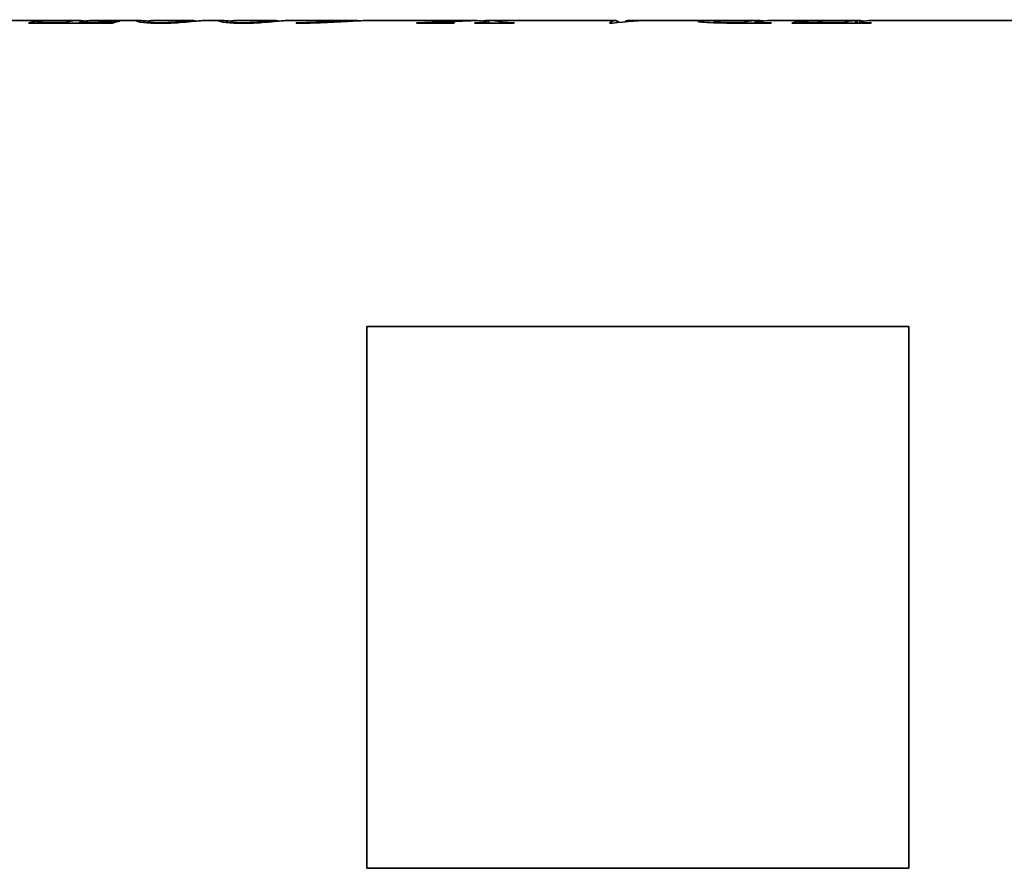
# Model space of a CAD drawing. Header units: millimetres. Extents: x 499 to 1181, y 168 to 1020.
# Tile 3 of 5: x 670 to 895, y 502 to 696. Entities that reach past the tile are written whole.
import ezdxf

# ---------------------------------------------------------------- set-up
doc = ezdxf.new("R2010")
doc.units = ezdxf.units.MM
doc.header["$LTSCALE"] = 4
doc.layers.add('Krawędzie widoczne(ISO)', color=7, linetype='Continuous', lineweight=35, true_color=0x262659)

msp = doc.modelspace()

# ---------------------------------------------------------------- linework, layer by layer
at = {"layer": 'Krawędzie widoczne(ISO)'}
for p, q in [((683.59, 696.3), (656.92, 696.3)), ((674.13, 696.18), (674.8, 696.18)), ((674.13, 695.72), (674.13, 696.18)), ((674.46, 695.72), (674.46, 696.04)), ((697.25, 696.3), (686.84, 696.3)), ((692.35, 696.18), (693.02, 696.18)), ((692.35, 696.04), (692.35, 696.18)), ((699.52, 695.75), (699.52, 696.06)), ((709.21, 696.3), (700.65, 696.3)), ((716.15, 696.3), (712.65, 696.3)), ((718.41, 695.75), (718.41, 696.06)), ((728.11, 696.3), (719.54, 696.3)), ((736.11, 696.3), (731.54, 696.3)), ((739.1, 696.26), (739.1, 696.29)), ((746.25, 696.3), (739.37, 696.3)), ((744.7, 696.08), (744.7, 696.27)), ((745.58, 696.13), (745.58, 696.3)), ((774.08, 696.3), (749.8, 696.3)), ((767.84, 695.96), (767.84, 696.1)), ((774.29, 696.28), (774.29, 696.3)), ((776.89, 695.72), (776.89, 696.29)), ((777.3, 695.72), (777.3, 696.3)), ((806.2, 696.3), (777.41, 696.3)), ((808.67, 696), (808.67, 696.12)), ((813.74, 696.3), (809.34, 696.3)), ((830.71, 696.3), (815.23, 696.3)), ((828.97, 695.78), (828.97, 696.11)), ((832.26, 696.29), (832.26, 696.3)), ((838.32, 696.3), (835.99, 696.3)), ((838.28, 695.72), (838.28, 696.3)), ((838.67, 695.72), (838.67, 696.3)), ((853.98, 696.3), (841.8, 696.3)), ((848.29, 696.15), (848.97, 696.15)), ((848.29, 695.72), (848.29, 696.15)), ((848.84, 695.72), (848.84, 696.07)), ((853.3, 696.22), (852.62, 696.22)), ((861.26, 696.3), (858.87, 696.3)), ((859.18, 696.3), (861.63, 696.3)), ((861.26, 695.72), (861.26, 696.3)), ((861.63, 695.72), (861.63, 696.3)), ((924.29, 696.3), (864.84, 696.3)), ((691.27, 695.72), (672.07, 695.72)), ((678.44, 695.85), (680.5, 695.85)), ((680.5, 695.72), (680.5, 695.85)), ((683.69, 695.85), (685.12, 695.85)), ((683.69, 695.72), (683.69, 695.85)), ((733.34, 695.74), (733.34, 695.67)), ((769.33, 695.72), (760.87, 695.72)), ((761.08, 695.72), (761.08, 695.78)), ((767.33, 695.72), (767.33, 695.87)), ((767.68, 695.72), (767.68, 695.82)), ((783.06, 695.72), (774.09, 695.72)), ((774.31, 695.72), (774.31, 695.78)), ((776.87, 695.72), (776.87, 695.9)), ((805.67, 695.66), (805.01, 695.66)), ((807.05, 695.84), (807.05, 695.95)), ((841.82, 695.72), (832.83, 695.72)), ((835.51, 695.72), (835.51, 695.85)), ((839.04, 695.72), (839.04, 695.91)), ((864.73, 695.72), (846.74, 695.72)), ((849.31, 695.72), (849.31, 695.96)), ((855.22, 695.84), (858.42, 695.84)), ((858.42, 695.72), (858.42, 695.84)), ((862.16, 695.72), (862.16, 695.91)), ((864.57, 695.78), (864.96, 695.78)), ((749.5, 626.3), (749.5, 502.3)), ((873.5, 626.3), (749.5, 626.3)), ((873.5, 502.3), (873.5, 626.3)), ((749.5, 502.3), (873.5, 502.3))]:
    msp.add_line(p, q, dxfattribs=at)
for points in [[(672.07, 695.72), (672.75, 695.93), (673.44, 696.08), (674.13, 696.18)], [(674.8, 696.18), (674.57, 696.13), (674.46, 696.09), (674.46, 696.04)], [(674.46, 696.04), (674.46, 695.98), (674.73, 695.93), (675.27, 695.89)], [(680.5, 695.85), (682.07, 696.31), (683.63, 696.42), (685.2, 696.18)], [(686.84, 696.3), (685.79, 696.3), (684.74, 696.15), (683.69, 695.85)], [(693.02, 696.18), (692.44, 696.08), (691.85, 695.93), (691.27, 695.72)], [(700.65, 696.31), (699.89, 696.31), (699.52, 696.2), (699.52, 696.06)], [(711.55, 696.25), (710.27, 696.16), (708.65, 695.97), (706.69, 695.83)], [(709.02, 696.3), (709.71, 696.32), (710.14, 696.25), (710.31, 696.15)], [(712.65, 696.3), (712.38, 696.3), (712.02, 696.29), (711.55, 696.25)], [(719.54, 696.31), (718.79, 696.31), (718.41, 696.2), (718.41, 696.06)], [(730.44, 696.25), (729.16, 696.16), (727.54, 695.97), (725.58, 695.83)], [(727.91, 696.3), (728.6, 696.32), (729.03, 696.25), (729.21, 696.15)], [(731.54, 696.3), (731.27, 696.3), (730.91, 696.29), (730.44, 696.25)], [(744.7, 696.27), (743.36, 696.26), (742.27, 696.25), (741.43, 696.25)], [(745.58, 696.3), (746.55, 696.32), (747.26, 696.29), (747.69, 696.24)], [(770.82, 696.16), (769.28, 696.09), (768.22, 696.01), (767.63, 695.94)], [(767.84, 696.1), (769.99, 696.22), (772.14, 696.29), (774.29, 696.3)], [(774.72, 696.29), (773.42, 696.27), (772.12, 696.22), (770.82, 696.16)], [(774.29, 696.3), (774.22, 696.3), (774.15, 696.3), (774.08, 696.3)], [(776.44, 696.04), (775.87, 696.17), (775.29, 696.25), (774.72, 696.29)], [(775.75, 696.17), (776.13, 696.23), (776.51, 696.27), (776.89, 696.29)], [(776.87, 695.9), (776.87, 695.92), (776.72, 695.97), (776.44, 696.04)], [(776.89, 696.29), (777.02, 696.29), (777.16, 696.29), (777.3, 696.29)], [(777.3, 696.3), (777.96, 696.31), (778.63, 696.25), (779.3, 696.13)], [(805.01, 695.66), (805.65, 696.35), (806.28, 696.48), (806.91, 696.07)], [(815.23, 696.3), (812.04, 696.3), (808.85, 696.09), (805.67, 695.66)], [(806.91, 696.07), (807.01, 696.02), (807.05, 695.97), (807.05, 695.95)], [(808.67, 696.12), (810.61, 696.26), (812.55, 696.32), (814.49, 696.3)], [(809.34, 696.3), (809.11, 696.3), (808.89, 696.24), (808.67, 696.12)], [(832.26, 696.3), (831.69, 696.3), (831.17, 696.3), (830.71, 696.3)], [(835.51, 695.85), (836.43, 696.11), (837.36, 696.26), (838.28, 696.3)], [(838.28, 696.3), (837.48, 696.3), (836.9, 696.3), (836.55, 696.3)], [(837.18, 696.3), (837.59, 696.3), (838.09, 696.3), (838.67, 696.3)], [(838.67, 696.3), (839.19, 696.3), (839.71, 696.27), (840.23, 696.19)], [(839.61, 696.09), (839.23, 696.01), (839.04, 695.95), (839.04, 695.91)], [(841.8, 696.3), (841.07, 696.3), (840.34, 696.23), (839.61, 696.09)], [(846.74, 695.72), (847.26, 695.91), (847.78, 696.05), (848.29, 696.15)], [(848.97, 696.15), (848.88, 696.12), (848.84, 696.09), (848.84, 696.07)], [(848.84, 696.07), (848.84, 696.03), (849, 696), (849.31, 695.96)], [(852.62, 696.22), (853.31, 696.3), (853.99, 696.33), (854.68, 696.28)], [(858.42, 695.84), (859.37, 696.12), (860.32, 696.27), (861.26, 696.3)], [(861.63, 696.3), (862.16, 696.3), (862.68, 696.26), (863.21, 696.18)], [(862.69, 696.09), (862.34, 696.02), (862.16, 695.95), (862.16, 695.91)], [(864.84, 696.3), (864.12, 696.3), (863.41, 696.23), (862.69, 696.09)], [(675.27, 695.89), (675.68, 695.87), (676.74, 695.85), (678.44, 695.85)], [(706.69, 695.83), (705.39, 695.73), (703.95, 695.67), (702.36, 695.67)], [(725.58, 695.83), (724.29, 695.73), (722.84, 695.67), (721.25, 695.67)], [(738.08, 695.76), (736.8, 695.72), (735.22, 695.69), (733.34, 695.67)], [(760.87, 695.72), (760.94, 695.74), (761.01, 695.76), (761.08, 695.78)], [(767.63, 695.94), (767.43, 695.92), (767.33, 695.89), (767.33, 695.87)], [(767.33, 695.87), (767.33, 695.85), (767.44, 695.83), (767.68, 695.82)], [(767.68, 695.82), (768, 695.8), (768.62, 695.78), (769.53, 695.78)], [(769.53, 695.78), (769.47, 695.76), (769.4, 695.74), (769.33, 695.72)], [(774.09, 695.72), (774.16, 695.74), (774.24, 695.76), (774.31, 695.78)], [(783.24, 695.78), (783.18, 695.76), (783.12, 695.74), (783.06, 695.72)], [(833.79, 695.83), (834.24, 695.83), (834.81, 695.84), (835.51, 695.85)], [(841.49, 695.78), (841.7, 695.78), (841.89, 695.78), (842.06, 695.78)], [(842.06, 695.78), (841.98, 695.76), (841.9, 695.74), (841.82, 695.72)], [(849.31, 695.96), (849.74, 695.92), (850.35, 695.89), (851.15, 695.87)], [(851.15, 695.87), (851.74, 695.85), (853.09, 695.84), (855.22, 695.84)], [(864.96, 695.78), (864.88, 695.76), (864.81, 695.74), (864.73, 695.72)]]:
    msp.add_open_spline(points, degree=3, dxfattribs=at)
for points, knots in [([(685.12, 695.85), (686.62, 695.85), (687.82, 695.87), (688.74, 695.9), (689.66, 695.92), (690.41, 695.97), (690.97, 696.01), (691.54, 696.06), (691.99, 696.12), (692.35, 696.18)], [0, 0, 0, 0, 1, 1, 1, 2, 2, 2, 3, 3, 3, 3]), ([(696.76, 696.22), (696.76, 696.31), (697.16, 696.33), (697.96, 696.28), (698.39, 696.25), (698.93, 696.2), (699.57, 696.14)], [0, 0, 0, 0, 1, 1, 1, 1.548952, 1.548952, 1.548952, 1.548952]), ([(702.36, 695.67), (700.78, 695.67), (699.45, 695.74), (698.37, 695.85), (697.3, 695.96), (696.76, 696.12), (696.76, 696.22)], [0, 0, 0, 0, 1, 1, 1, 2, 2, 2, 2]), ([(699.52, 696.06), (699.52, 695.98), (699.8, 695.9), (700.36, 695.85), (700.91, 695.79), (701.57, 695.76), (702.32, 695.76)], [0, 0, 0, 0, 1, 1, 1, 2, 2, 2, 2]), ([(702.32, 695.76), (703.02, 695.76), (703.75, 695.79), (704.48, 695.83), (705.22, 695.88), (705.98, 695.98), (706.76, 696.08), (707.54, 696.19), (708.29, 696.28), (709.02, 696.3)], [0, 0, 0, 0, 1, 1, 1, 2, 2, 2, 3, 3, 3, 3]), ([(715.65, 696.22), (715.65, 696.31), (716.05, 696.33), (716.85, 696.28), (717.29, 696.25), (717.82, 696.2), (718.46, 696.14)], [0, 0, 0, 0, 1, 1, 1, 1.548952, 1.548952, 1.548952, 1.548952]), ([(721.25, 695.67), (719.67, 695.67), (718.34, 695.74), (717.27, 695.85), (716.19, 695.96), (715.65, 696.12), (715.65, 696.22)], [0, 0, 0, 0, 1, 1, 1, 2, 2, 2, 2]), ([(718.41, 696.06), (718.41, 695.98), (718.69, 695.9), (719.25, 695.85), (719.81, 695.79), (720.46, 695.76), (721.21, 695.76)], [0, 0, 0, 0, 1, 1, 1, 2, 2, 2, 2]), ([(721.21, 695.76), (721.92, 695.76), (722.64, 695.79), (723.37, 695.83), (724.11, 695.88), (724.87, 695.98), (725.65, 696.08), (726.43, 696.19), (727.19, 696.28), (727.91, 696.3)], [0, 0, 0, 0, 1, 1, 1, 2, 2, 2, 3, 3, 3, 3]), ([(733.34, 695.74), (735.45, 695.78), (737.5, 695.88), (739.48, 695.99), (741.46, 696.1), (743.2, 696.21), (744.7, 696.27)], [0, 0, 0, 0, 1, 1, 1, 2, 2, 2, 2]), ([(741.43, 696.25), (739.86, 696.25), (738.53, 696.27), (737.43, 696.29), (736.82, 696.3), (736.38, 696.3), (736.11, 696.3)], [0, 0, 0, 0, 1, 1, 1, 1.548498, 1.548498, 1.548498, 1.548498]), ([(749.8, 696.3), (749.59, 696.3), (749.35, 696.3), (749.07, 696.29), (747.9, 696.26), (746.31, 696.17), (744.31, 696.06), (742.31, 695.95), (740.23, 695.84), (738.08, 695.76)], [0.763278, 0.763278, 0.763278, 0.763278, 1, 1, 1, 2, 2, 2, 3, 3, 3, 3]), ([(739.1, 696.29), (739.1, 696.31), (739.46, 696.3), (740.17, 696.3), (740.89, 696.29), (741.76, 696.28), (742.78, 696.28)], [0, 0, 0, 0, 1, 1, 1, 2, 2, 2, 2]), ([(742.78, 696.28), (743.21, 696.28), (743.63, 696.28), (744.01, 696.28), (744.4, 696.29), (744.92, 696.29), (745.58, 696.3)], [0, 0, 0, 0, 1, 1, 1, 2, 2, 2, 2]), ([(761.08, 695.78), (762.26, 695.8), (763.3, 695.83), (764.19, 695.87), (765.09, 695.92), (766.3, 696.01), (767.84, 696.1)], [0, 0, 0, 0, 1, 1, 1, 2, 2, 2, 2]), ([(779.3, 696.13), (779.91, 696.02), (780.44, 695.9), (780.89, 695.86), (781.34, 695.81), (782.12, 695.79), (783.24, 695.78)], [0, 0, 0, 0, 1, 1, 1, 2, 2, 2, 2]), ([(825.25, 696.11), (825.25, 696.19), (825.8, 696.24), (826.9, 696.26), (827.99, 696.29), (829.78, 696.3), (832.26, 696.3)], [0, 0, 0, 0, 1, 1, 1, 2, 2, 2, 2]), ([(832.83, 695.72), (831.32, 695.72), (829.97, 695.74), (828.79, 695.78), (827.6, 695.83), (826.72, 695.88), (826.13, 695.94), (825.55, 696), (825.25, 696.06), (825.25, 696.11)], [0, 0, 0, 0, 1, 1, 1, 2, 2, 2, 3, 3, 3, 3]), ([(836.55, 696.3), (833.99, 696.3), (832.09, 696.3), (830.84, 696.27), (829.59, 696.24), (828.97, 696.2), (828.97, 696.11)], [0, 0, 0, 0, 1, 1, 1, 2, 2, 2, 2]), ([(828.97, 696.11), (828.97, 696.04), (829.36, 695.97), (830.12, 695.91), (830.89, 695.86), (832.12, 695.83), (833.79, 695.83)], [0, 0, 0, 0, 1, 1, 1, 2, 2, 2, 2]), ([(832.26, 696.29), (832.37, 696.3), (832.49, 696.3), (832.62, 696.3), (833.56, 696.31), (835.08, 696.3), (837.18, 696.3)], [0.864986, 0.864986, 0.864986, 0.864986, 1, 1, 1, 2, 2, 2, 2]), ([(858.87, 696.3), (857.2, 696.3), (855.99, 696.3), (855.24, 696.29), (854.49, 696.28), (853.84, 696.27), (853.3, 696.22)], [0, 0, 0, 0, 1, 1, 1, 2, 2, 2, 2]), ([(855.66, 696.29), (855.71, 696.3), (855.8, 696.3), (855.92, 696.3), (856.13, 696.3), (856.42, 696.3), (856.8, 696.3), (857.17, 696.3), (857.97, 696.3), (859.18, 696.3)], [0.407424, 0.407424, 0.407424, 0.407424, 1, 1, 1, 2, 2, 2, 3, 3, 3, 3]), ([(774.31, 695.78), (775.13, 695.78), (775.69, 695.79), (775.98, 695.79), (776.27, 695.8), (776.49, 695.82), (776.64, 695.84), (776.79, 695.85), (776.87, 695.87), (776.87, 695.9)], [0, 0, 0, 0, 1, 1, 1, 2, 2, 2, 3, 3, 3, 3]), ([(839.04, 695.91), (839.04, 695.87), (839.21, 695.84), (839.55, 695.82), (839.89, 695.79), (840.54, 695.78), (841.49, 695.78)], [0, 0, 0, 0, 1, 1, 1, 2, 2, 2, 2]), ([(862.16, 695.91), (862.16, 695.87), (862.32, 695.84), (862.65, 695.82), (862.98, 695.79), (863.62, 695.78), (864.57, 695.78)], [0, 0, 0, 0, 1, 1, 1, 2, 2, 2, 2])]:
    msp.add_open_spline(points, degree=3, knots=knots, dxfattribs=at)

doc.saveas('drawing.dxf')
